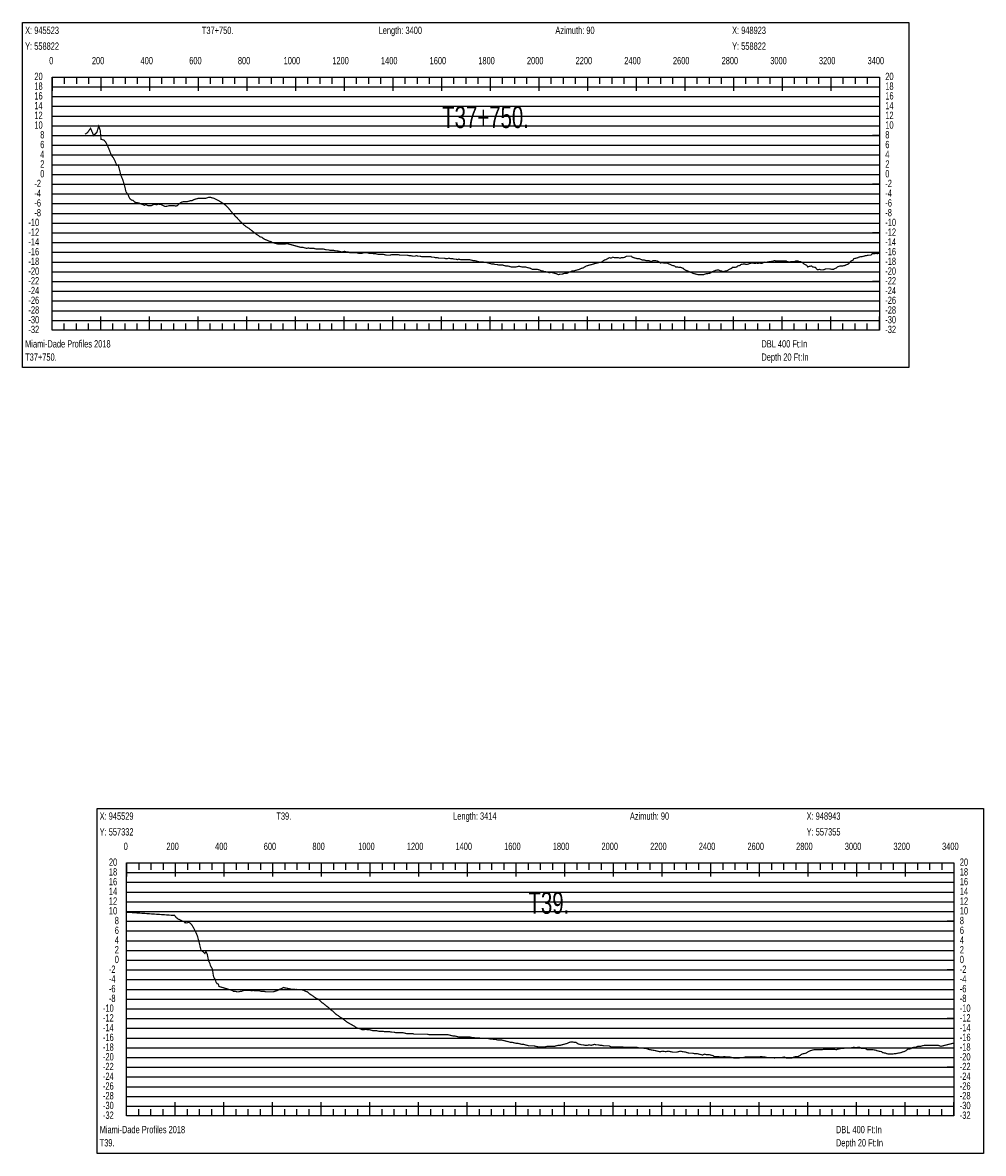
# Model space of a CAD drawing. Header units: inches. Extents: x 471865 to 538526, y 1054316 to 1102451.
# Tile 66 of 131: x 487239 to 491188, y 1086329 to 1090977. Entities that reach past the tile are written whole.
import ezdxf

# ---------------------------------------------------------------- set-up
doc = ezdxf.new("R2010")
doc.units = ezdxf.units.IN
doc.header["$MEASUREMENT"] = 0
for name, color, linetype in [('LABELS', 7, 'Continuous'), ('X_Gr1', 7, 'Continuous'), ('XSECTION', 7, 'Continuous')]:
    doc.layers.add(name, color=color, linetype=linetype)
doc.styles.get("Standard").update_dxf_attribs({"font": 'arial.ttf'})

msp = doc.modelspace()

# ---------------------------------------------------------------- linework, layer by layer
at = {"layer": 'X_Gr1', "color": 6, "linetype": 'Continuous', "lineweight": 18, "true_color": 0xff00ff, "transparency": 33554687, "const_width": 5}
for points in [[(487495.9, 1090517.8), (487495.9, 1090517.8), (487505.8, 1090524.3), (487518.7, 1090542.5), (487531.4, 1090512.6), (487544.7, 1090525.9), (487552.2, 1090550.9), (487558.4, 1090534), (487561.8, 1090497.1), (487574.4, 1090493.4), (487581.4, 1090484.5), (487588.5, 1090470.2), (487596.5, 1090451.7), (487604.3, 1090430.9), (487612.4, 1090421.3), (487620.5, 1090404.6), (487626.5, 1090390), (487632, 1090392), (487637.3, 1090373.2), (487643.2, 1090348.8), (487650.5, 1090332.3), (487658.9, 1090304.9), (487664.1, 1090281.8), (487672.4, 1090269.8), (487679.9, 1090253.1), (487686.1, 1090247.9), (487693.9, 1090245.7), (487702, 1090238), (487708.2, 1090236.8), (487716.8, 1090235.5), (487724.6, 1090231.9), (487731.8, 1090229.3), (487739.9, 1090225.5), (487745.7, 1090229.1), (487754.6, 1090224.4), (487759.6, 1090224), (487767.3, 1090224.1), (487781.9, 1090230.6), (487787.3, 1090228.6), (487791.9, 1090228.6), (487796.7, 1090230.6), (487809.7, 1090228.6), (487817.6, 1090224.6), (487824.9, 1090220.6), (487836.1, 1090222.6), (487842.6, 1090224.6), (487850.8, 1090224.6), (487860.1, 1090224.6), (487868.9, 1090222.6), (487876, 1090224.6), (487881.3, 1090230.6), (487886.3, 1090234.6), (487892.5, 1090238.6), (487899.9, 1090240.6), (487907.6, 1090240.6), (487915, 1090240.6), (487922, 1090242.6), (487928.9, 1090244.6), (487935.7, 1090244.6), (487942, 1090248.6), (487948.1, 1090250.6), (487954.6, 1090252.6), (487961.9, 1090254.6), (487969.8, 1090254.6), (487977.8, 1090254.6), (487985.3, 1090254.6), (487992.1, 1090254.6), (487998.3, 1090256.6), (488004.4, 1090258.6), (488010.9, 1090258.6), (488018, 1090256.6), (488025.7, 1090254.6), (488033.8, 1090250.6), (488041.6, 1090246.6), (488048.9, 1090242.6), (488055.3, 1090238.6), (488061.4, 1090234.6), (488067.8, 1090230.6), (488075.1, 1090224.6), (488083.2, 1090216.6), (488091.6, 1090206.6), (488099.6, 1090196.6), (488107, 1090188.6), (488113.7, 1090180.6), (488120.4, 1090174.6), (488127.4, 1090166.6), (488134.6, 1090158.6), (488142.2, 1090152.6), (488149.9, 1090144.6), (488157, 1090138.6), (488163.5, 1090134.6), (488170.1, 1090130.6), (488177.5, 1090124.6), (488185.4, 1090118.6), (488193.1, 1090112.6), (488200.2, 1090106.6), (488207, 1090102.6), (488214.3, 1090096.6), (488222.2, 1090094.6), (488229.9, 1090088.6), (488237, 1090084.6), (488243.8, 1090082.6), (488251.3, 1090078.6), (488259.2, 1090076.6), (488266.7, 1090072.6), (488273.6, 1090070.6), (488280.6, 1090068.6), (488288.3, 1090066.6), (488296.6, 1090066.6), (488304.4, 1090066.6), (488311.4, 1090066.6), (488318.3, 1090066.6), (488325.4, 1090068.6), (488332.9, 1090066.6), (488340.5, 1090064.6), (488347.9, 1090062.6), (488355.2, 1090060.6), (488362.2, 1090058.6), (488369.3, 1090056.6), (488376.8, 1090054.6), (488384.6, 1090052.6), (488392.5, 1090052.6), (488399.9, 1090050.6), (488406.8, 1090048.6), (488413.6, 1090050.6), (488421, 1090048.6), (488428.9, 1090048.6), (488436.9, 1090048.6), (488444.7, 1090046.6), (488452.1, 1090046.6), (488459.2, 1090046.6), (488466.4, 1090046.6), (488473.7, 1090046.6), (488481.4, 1090044.6), (488489.1, 1090042.6), (488496.8, 1090042.6), (488504.1, 1090040.6), (488511, 1090040.6), (488518, 1090040.6), (488525.1, 1090038.6), (488532.6, 1090038.6), (488540.6, 1090036.6), (488548.2, 1090034.6), (488555, 1090034.6), (488561.8, 1090036.6), (488569.3, 1090034.6), (488577.2, 1090034.6), (488584.8, 1090030.6), (488591.8, 1090030.6), (488598.4, 1090030.6), (488605.4, 1090030.6), (488613, 1090030.6), (488620.7, 1090028.6), (488627.9, 1090028.6), (488634.6, 1090028.6), (488641.4, 1090030.6), (488648.7, 1090030.6), (488656.1, 1090030.6), (488663.1, 1090028.6), (488669.6, 1090028.6), (488676.1, 1090028.6), (488683.3, 1090026.6), (488691.2, 1090026.6), (488699.1, 1090024.6), (488706.2, 1090024.6), (488712.6, 1090024.6), (488719.7, 1090024.6), (488727.5, 1090022.6), (488735.2, 1090020.6), (488741.9, 1090020.6), (488748.5, 1090020.6), (488755.7, 1090022.6), (488763.2, 1090022.6), (488770.5, 1090022.6), (488777.3, 1090022.6), (488784.2, 1090022.6), (488791.7, 1090020.6), (488799.4, 1090020.6), (488806.6, 1090020.6), (488813.3, 1090020.6), (488820.3, 1090020.6), (488828.3, 1090018.6), (488836.3, 1090018.6), (488843.7, 1090016.6), (488850.5, 1090016.6), (488857.4, 1090018.6), (488864.9, 1090016.6), (488872.5, 1090016.6), (488880.1, 1090014.6), (488887.3, 1090014.6), (488894.2, 1090014.6), (488901.3, 1090014.6), (488908.7, 1090014.6), (488915.9, 1090014.6), (488922.6, 1090012.6), (488929.3, 1090012.6), (488936.3, 1090010.6), (488943.4, 1090010.6), (488950.5, 1090008.6), (488957.3, 1090008.6), (488964.1, 1090008.6), (488971.4, 1090008.6), (488978.8, 1090006.6), (488985.5, 1090006.6), (488991.7, 1090008.6), (488998.2, 1090006.6), (489005.6, 1090006.6), (489013.2, 1090004.6), (489020, 1090004.6), (489026, 1090002.6), (489032.2, 1090004.6), (489039.6, 1090002.6), (489047.5, 1090002.6), (489054.7, 1090002.6), (489061.1, 1090002.6), (489067.8, 1090002.6), (489075.3, 1090002.6), (489083.1, 1090000.6), (489090.4, 1089998.6), (489097.2, 1089998.6), (489104.1, 1089996.6), (489111.2, 1089994.6), (489118.3, 1089992.6), (489125.6, 1089992.6), (489132.9, 1089992.6), (489139.7, 1089990.6), (489146.2, 1089990.6), (489153.1, 1089988.6), (489160.5, 1089986.6), (489167.8, 1089984.6), (489174.7, 1089984.6), (489181.6, 1089982.6), (489188.8, 1089982.6), (489196, 1089980.6), (489203.3, 1089980.6), (489210.6, 1089980.6), (489217.8, 1089978.6), (489224.9, 1089976.6), (489232.2, 1089976.6), (489239.9, 1089974.6), (489247.4, 1089972.6), (489254.6, 1089972.6), (489261.5, 1089972.6), (489268.7, 1089972.6), (489276.1, 1089974.6), (489283.3, 1089974.6), (489290.5, 1089972.6), (489297.6, 1089972.6), (489304.7, 1089972.6), (489311.8, 1089970.6), (489319.2, 1089968.6), (489327.1, 1089966.6), (489334.5, 1089962.6), (489341.3, 1089962.6), (489347.7, 1089962.6), (489354.8, 1089962.6), (489362.8, 1089960.6), (489370.5, 1089956.6), (489377.1, 1089956.6), (489383.3, 1089952.6), (489390.2, 1089952.6), (489397.8, 1089950.6), (489405.1, 1089948.6), (489411.7, 1089950.6), (489418.4, 1089948.6), (489425.7, 1089946.6), (489433.5, 1089944.6), (489441, 1089940.6), (489448, 1089942.6), (489454.8, 1089942.6), (489462.2, 1089944.6), (489470.1, 1089946.6), (489477.8, 1089946.6), (489484.8, 1089950.6), (489491.8, 1089952.6), (489499, 1089956.6), (489506.5, 1089956.6), (489513.4, 1089958.6), (489520.4, 1089960.6), (489527.9, 1089962.6), (489535.7, 1089966.6), (489543.3, 1089968.6), (489549.9, 1089972.6), (489556.5, 1089976.6), (489563.9, 1089978.6), (489571.7, 1089980.6), (489579, 1089982.6), (489585.6, 1089984.6), (489592.8, 1089986.6), (489600.5, 1089988.6), (489608, 1089990.6), (489615.3, 1089990.6), (489622.2, 1089994.6), (489629.5, 1090000.6), (489636.9, 1090002.6), (489643.9, 1090006.6), (489650.8, 1090010.6), (489657.7, 1090008.6), (489664.9, 1090012.6), (489672.1, 1090010.6), (489679.3, 1090010.6), (489686.7, 1090010.6), (489694.1, 1090008.6), (489701.4, 1090010.6), (489708.4, 1090010.6), (489714.9, 1090012.6), (489721.8, 1090016.6), (489729.4, 1090016.6), (489741.6, 1090016.6), (489745.1, 1090012.6), (489751.5, 1090010.6), (489757.9, 1090008.6), (489765.2, 1090006.6), (489773.4, 1090006.6), (489781.6, 1090002.6), (489788.6, 1090000.6), (489794.8, 1090000.6), (489801.4, 1089998.6), (489813.1, 1089998.6), (489817, 1089996.6), (489824.3, 1089994.6), (489831, 1089998.6), (489837.6, 1089998.6), (489849.1, 1089996.6), (489853.2, 1089994.6), (489860.9, 1089988.6), (489871.2, 1089990.6), (489874.5, 1089988.6), (489884.9, 1089988.6), (489888.5, 1089988.6), (489895.4, 1089984.6), (489902.1, 1089982.6), (489908.9, 1089978.6), (489919.2, 1089976.6), (489922.7, 1089972.6), (489929.6, 1089972.6), (489936.8, 1089970.6), (489944.3, 1089970.6), (489954.8, 1089966.6), (489958.1, 1089962.6), (489964.9, 1089958.6), (489976.3, 1089954.6), (489980, 1089952.6), (489990.1, 1089948.6), (489993.3, 1089946.6), (490000.2, 1089944.6), (490008.2, 1089942.6), (490016.6, 1089940.6), (490027.6, 1089940.6), (490030.7, 1089940.6), (490037.2, 1089940.6), (490048.9, 1089944.6), (490053, 1089944.6), (490064.3, 1089946.6), (490067.5, 1089948.6), (490073.8, 1089952.6), (490084, 1089956.6), (490087.9, 1089958.6), (490099.5, 1089960.6), (490106.2, 1089956.6), (490109.5, 1089956.6), (490119.5, 1089952.6), (490123, 1089954.6), (490133.7, 1089956.6), (490140.6, 1089960.6), (490143.8, 1089962.6), (490153.1, 1089966.6), (490156.5, 1089970.6), (490167.6, 1089970.6), (490175.3, 1089972.6), (490178.7, 1089976.6), (490188, 1089978.6), (490191.4, 1089982.6), (490202.8, 1089984.6), (490206.9, 1089984.6), (490214.3, 1089982.6), (490223.5, 1089984.6), (490226.9, 1089986.6), (490237.4, 1089988.6), (490241.1, 1089988.6), (490247.8, 1089986.6), (490257, 1089988.6), (490260.4, 1089986.6), (490267.1, 1089988.6), (490277.4, 1089986.6), (490280.5, 1089988.6), (490289.9, 1089992.6), (490293.5, 1089990.6), (490300.8, 1089992.6), (490311.2, 1089994.6), (490314.5, 1089994.6), (490324.1, 1089996.6), (490330.5, 1089998.6), (490334.1, 1089996.6), (490345.3, 1089996.6), (490348.6, 1089996.6), (490358, 1089996.6), (490361.1, 1089996.6), (490367.6, 1089996.6), (490378.1, 1089996.6), (490381.6, 1089994.6), (490392, 1089992.6), (490398.1, 1089994.6), (490401.2, 1089994.6), (490411.9, 1089994.6), (490415.9, 1089996.6), (490427, 1089996.6), (490430.2, 1089994.6), (490436.6, 1089994.6), (490447.2, 1089988.6), (490451.2, 1089984.6), (490462.8, 1089978.6), (490466.1, 1089972.6), (490472.2, 1089974.6), (490481.8, 1089976.6), (490485.6, 1089972.6), (490497.5, 1089970.6), (490500.8, 1089966.6), (490506.7, 1089960.6), (490515.4, 1089962.6), (490518.9, 1089960.6), (490530.1, 1089960.6), (490536.6, 1089962.6), (490539.4, 1089964.6), (490548.4, 1089964.6), (490556.3, 1089964.6), (490564.8, 1089962.6), (490572.1, 1089962.6), (490575.3, 1089964.6), (490584.4, 1089968.6), (490587.9, 1089972.6), (490599.5, 1089976.6), (490606.7, 1089976.6), (490610, 1089976.6), (490619.3, 1089978.6), (490622.8, 1089980.6), (490633.6, 1089984.6), (490640.5, 1089992.6), (490643.5, 1089996.6), (490652.4, 1090000.6), (490655.6, 1090006.6), (490665.8, 1090008.6), (490672.3, 1090010.6), (490675.4, 1090012.6), (490684.5, 1090014.6), (490687.7, 1090014.6), (490696.9, 1090016.6), (490702.8, 1090018.6), (490705.8, 1090018.6), (490714.5, 1090020.6), (490717.2, 1090020.6), (490725.4, 1090020.6), (490730.8, 1090026.6), (490733.5, 1090026.6), (490741.6, 1090026.6), (490746.7, 1090028.6), (490751.7, 1090026.6), (490757, 1090028.6), (490759.6, 1090028.6)], [(487667, 1087320.5), (487667, 1087320.5), (487862.6, 1087307.2), (487863.6, 1087307.8), (487870.1, 1087299.4), (487877.4, 1087293), (487884.8, 1087289.7), (487890.9, 1087286.5), (487898, 1087282.9), (487902.5, 1087283.1), (487907.4, 1087276.1), (487909.4, 1087277.4), (487914.2, 1087276.4), (487921.9, 1087278.7), (487928.3, 1087275.9), (487936, 1087266.5), (487942.9, 1087254.9), (487950.1, 1087240.1), (487957.1, 1087225.2), (487964.2, 1087199.5), (487972.2, 1087165.6), (487981.7, 1087157), (487988.6, 1087151), (487993, 1087158.9), (487998.1, 1087148.2), (488003.6, 1087121.6), (488008.8, 1087110.9), (488011.9, 1087099.9), (488016.3, 1087092.5), (488019.7, 1087085.6), (488023.6, 1087058.5), (488027.1, 1087049.4), (488030.3, 1087045.5), (488034.5, 1087033), (488038.1, 1087027.1), (488044.1, 1087024.7), (488046.5, 1087015.3), (488053.1, 1087013.4), (488059.4, 1087011.5), (488065.7, 1087009.6), (488072, 1087007.7), (488078.4, 1087005.8), (488084.6, 1087003.9), (488090.9, 1087002), (488097.1, 1087000.1), (488103.4, 1086998), (488105.8, 1086995.3), (488112.6, 1086995.3), (488120.3, 1086993.3), (488127.8, 1086993.3), (488134.1, 1086995.3), (488139.4, 1086995.3), (488144.2, 1086997.3), (488149.4, 1086999.3), (488155.4, 1086999.3), (488161.9, 1086999.3), (488168.4, 1086999.3), (488174.8, 1086999.3), (488181, 1086997.3), (488187.3, 1086999.3), (488193.9, 1086997.3), (488200.4, 1086997.3), (488206.6, 1086997.3), (488212.9, 1086997.3), (488219.2, 1086995.3), (488225.6, 1086995.3), (488231.8, 1086995.3), (488237.9, 1086993.3), (488244.2, 1086993.3), (488250.5, 1086993.3), (488256.8, 1086993.3), (488263.2, 1086993.3), (488269.6, 1086993.3), (488276, 1086995.3), (488282.4, 1086997.3), (488288.8, 1086999.3), (488294.5, 1087003.3), (488299.8, 1087005.3), (488305.2, 1087007.3), (488311.2, 1087011.3), (488317.7, 1087009.3), (488324, 1087008.4), (488330.3, 1087007.1), (488336.7, 1087005.7), (488343, 1087004.4), (488348, 1087003.3), (488349.3, 1087003.9), (488353.4, 1087003.3), (488355.7, 1087003.5), (488361.9, 1087002.8), (488365.1, 1087003.3), (488368.2, 1087001.9), (488372, 1087001.3), (488379.6, 1087001.3), (488387.6, 1087001.3), (488395.5, 1086999.3), (488402.9, 1086995.3), (488409.4, 1086993.3), (488421, 1086983.3), (488427.9, 1086979.3), (488436.1, 1086973.3), (488445, 1086967.3), (488453.7, 1086963.3), (488461.7, 1086957.3), (488468.9, 1086949.3), (488475.8, 1086945.3), (488482.8, 1086939.3), (488490.2, 1086933.3), (488498.3, 1086927.3), (488506.5, 1086919.3), (488514.7, 1086913.3), (488522.6, 1086905.3), (488529.9, 1086899.3), (488536.8, 1086895.3), (488544.1, 1086889.3), (488551.6, 1086885.3), (488559.2, 1086879.3), (488567.1, 1086873.3), (488574.9, 1086867.3), (488582.4, 1086863.3), (488589.6, 1086859.3), (488596.7, 1086855.3), (488604.1, 1086851.3), (488611.9, 1086845.3), (488619.9, 1086843.3), (488628, 1086841.3), (488635.3, 1086837.3), (488642, 1086837.3), (488649.2, 1086839.3), (488657, 1086837.3), (488665, 1086837.3), (488672.9, 1086835.3), (488680.5, 1086833.3), (488688, 1086833.3), (488695.5, 1086833.3), (488703.4, 1086831.3), (488711.9, 1086831.3), (488719.9, 1086831.3), (488727.3, 1086829.3), (488734, 1086829.3), (488740.8, 1086829.3), (488748.6, 1086829.3), (488757.2, 1086827.3), (488765.6, 1086827.3), (488773.3, 1086825.3), (488780.4, 1086825.3), (488787.6, 1086825.3), (488795.1, 1086825.3), (488802.7, 1086825.3), (488810.8, 1086823.3), (488818.6, 1086821.3), (488825.8, 1086821.3), (488832.6, 1086821.3), (488844.2, 1086821.3), (488848.5, 1086819.3), (488856.7, 1086819.3), (488864.1, 1086819.3), (488871.3, 1086819.3), (488878.5, 1086819.3), (488886.1, 1086819.3), (488894.1, 1086819.3), (488902.1, 1086819.3), (488909.7, 1086817.3), (488917.2, 1086817.3), (488925.1, 1086817.3), (488933.2, 1086817.3), (488941.4, 1086817.3), (488949.4, 1086817.3), (488956.8, 1086817.3), (488964.2, 1086817.3), (488971.5, 1086817.3), (488979.1, 1086817.3), (488987, 1086817.3), (488994.9, 1086815.3), (489002.9, 1086813.3), (489010.4, 1086811.3), (489017.8, 1086811.3), (489025.4, 1086809.3), (489033.3, 1086807.3), (489041, 1086807.3), (489048.3, 1086807.3), (489055.7, 1086807.3), (489063.2, 1086807.3), (489070.9, 1086807.3), (489078.8, 1086807.3), (489086.3, 1086805.3), (489093.6, 1086805.3), (489101.3, 1086803.3), (489109.3, 1086803.3), (489117.3, 1086803.3), (489124.7, 1086801.3), (489131.6, 1086801.3), (489138.9, 1086801.3), (489146.5, 1086801.3), (489154.1, 1086801.3), (489161.4, 1086799.3), (489169.2, 1086799.3), (489177.2, 1086797.3), (489185.1, 1086797.3), (489192.9, 1086795.3), (489200.4, 1086795.3), (489207.4, 1086795.3), (489215, 1086793.3), (489223.3, 1086791.3), (489231.4, 1086789.3), (489238.9, 1086787.3), (489245.9, 1086785.3), (489253.2, 1086785.3), (489261, 1086783.3), (489268.9, 1086781.3), (489276.4, 1086781.3), (489283.9, 1086779.3), (489291.2, 1086777.3), (489298.4, 1086777.3), (489305.8, 1086775.3), (489313.2, 1086773.3), (489320.4, 1086771.3), (489327.2, 1086771.3), (489333.6, 1086771.3), (489340.5, 1086771.3), (489348.6, 1086769.3), (489357.4, 1086767.3), (489365, 1086767.3), (489371.7, 1086767.3), (489379.2, 1086767.3), (489387.4, 1086767.3), (489395.2, 1086769.3), (489402.5, 1086769.3), (489410, 1086769.3), (489417.7, 1086769.3), (489425.2, 1086769.3), (489432.6, 1086771.3), (489440.2, 1086773.3), (489447.9, 1086773.3), (489455.6, 1086775.3), (489463.1, 1086777.3), (489470.4, 1086779.3), (489477.8, 1086781.3), (489485.2, 1086785.3), (489493, 1086787.3), (489500.4, 1086787.3), (489507.1, 1086785.3), (489514.1, 1086785.3), (489522, 1086779.3), (489530.2, 1086777.3), (489537.1, 1086775.3), (489543.6, 1086775.3), (489550.9, 1086773.3), (489559.4, 1086773.3), (489568.1, 1086775.3), (489575.8, 1086773.3), (489582.6, 1086775.3), (489589.4, 1086777.3), (489596.8, 1086775.3), (489604.9, 1086775.3), (489612.7, 1086773.3), (489620.3, 1086773.3), (489628, 1086771.3), (489635, 1086771.3), (489641.6, 1086771.3), (489649, 1086771.3), (489657.6, 1086767.3), (489666.5, 1086767.3), (489674.3, 1086767.3), (489680.5, 1086767.3), (489686.8, 1086767.3), (489694.6, 1086767.3), (489703.2, 1086767.3), (489711.2, 1086765.3), (489718.6, 1086765.3), (489725.4, 1086765.3), (489732.5, 1086765.3), (489740.2, 1086765.3), (489748.1, 1086765.3), (489755.9, 1086765.3), (489763.4, 1086765.3), (489771, 1086763.3), (489778.4, 1086763.3), (489785.4, 1086763.3), (489792.8, 1086761.3), (489801.3, 1086761.3), (489810.3, 1086757.3), (489818.6, 1086755.3), (489841.4, 1086751.3), (489856.3, 1086747.3), (489861.2, 1086747.3), (489868.6, 1086749.3), (489882.7, 1086747.3), (489892.5, 1086749.3), (489903, 1086747.3), (489912.3, 1086745.3), (489920.3, 1086745.3), (489927.3, 1086745.3), (489934.6, 1086747.3), (489943.1, 1086749.3), (489952.4, 1086747.3), (489966, 1086745.3), (489970.3, 1086743.3), (489977.7, 1086741.3), (489984.4, 1086741.3), (489991.9, 1086741.3), (490000.8, 1086739.3), (490010.4, 1086739.3), (490019.3, 1086737.3), (490027.2, 1086735.3), (490034.1, 1086733.3), (490041.2, 1086737.3), (490049.6, 1086735.3), (490059, 1086735.3), (490068.2, 1086733.3), (490075.8, 1086731.3), (490082.7, 1086727.3), (490090.1, 1086727.3), (490098.7, 1086727.3), (490107.9, 1086725.3), (490116.1, 1086725.3), (490123.5, 1086727.3), (490130.8, 1086725.3), (490138.3, 1086725.3), (490146.1, 1086725.3), (490154.2, 1086723.3), (490162.3, 1086721.3), (490169.7, 1086721.3), (490176.7, 1086721.3), (490184.7, 1086721.3), (490193.3, 1086723.3), (490202.3, 1086723.3), (490210.1, 1086725.3), (490217.2, 1086725.3), (490224.7, 1086725.3), (490233, 1086725.3), (490242.2, 1086725.3), (490250.9, 1086725.3), (490258.6, 1086725.3), (490266.2, 1086725.3), (490274, 1086727.3), (490286.1, 1086725.3), (490290.3, 1086725.3), (490298.8, 1086723.3), (490306.6, 1086723.3), (490313.7, 1086723.3), (490321.5, 1086723.3), (490330.2, 1086721.3), (490338.7, 1086723.3), (490346.5, 1086723.3), (490353.4, 1086723.3), (490361.1, 1086723.3), (490369.7, 1086725.3), (490378.6, 1086721.3), (490390.3, 1086721.3), (490394, 1086721.3), (490401.4, 1086721.3), (490409.8, 1086725.3), (490418.4, 1086727.3), (490426.7, 1086727.3), (490434.3, 1086731.3), (490441.9, 1086737.3), (490450.3, 1086739.3), (490459.3, 1086741.3), (490468.4, 1086747.3), (490476.6, 1086751.3), (490484.3, 1086753.3), (490491.9, 1086755.3), (490504.7, 1086755.3), (490509.3, 1086755.3), (490517.4, 1086755.3), (490524.6, 1086755.3), (490531.8, 1086757.3), (490539.9, 1086757.3), (490548.7, 1086757.3), (490557.2, 1086757.3), (490565.3, 1086757.3), (490573.1, 1086757.3), (490584.9, 1086755.3), (490589.1, 1086757.3), (490597.6, 1086759.3), (490606.5, 1086761.3), (490615, 1086761.3), (490626.5, 1086763.3), (490630.3, 1086763.3), (490638.2, 1086763.3), (490646.3, 1086763.3), (490654.4, 1086765.3), (490667, 1086763.3), (490671.4, 1086765.3), (490679.1, 1086765.3), (490686.3, 1086761.3), (490694.1, 1086761.3), (490706.4, 1086759.3), (490710.6, 1086755.3), (490718.6, 1086755.3), (490726.3, 1086755.3), (490734, 1086755.3), (490746.3, 1086753.3), (490750.5, 1086751.3), (490758.2, 1086749.3), (490770, 1086747.3), (490774.2, 1086743.3), (490786.5, 1086741.3), (490790.6, 1086739.3), (490798, 1086737.3), (490808.6, 1086737.3), (490812.4, 1086737.3), (490824.8, 1086739.3), (490829.3, 1086739.3), (490837.8, 1086741.3), (490849.9, 1086743.3), (490853.8, 1086745.3), (490861.5, 1086747.3), (490869.5, 1086751.3), (490877.7, 1086757.3), (490890.6, 1086759.3), (490895.1, 1086763.3), (490903.4, 1086765.3), (490911.1, 1086765.3), (490918.2, 1086769.3), (490930.9, 1086769.3), (490935.7, 1086771.3), (490946.1, 1086773.3), (490956.3, 1086773.3), (490961.5, 1086773.3), (490966.8, 1086773.3), (490972, 1086773.3), (490977.2, 1086773.3), (490982.4, 1086773.3), (490987.6, 1086773.3), (490992.8, 1086773.3), (490998, 1086773.3), (491002.5, 1086773.3), (491003.2, 1086773), (491008.4, 1086771.2), (491013.6, 1086769.4), (491013.8, 1086769.3), (491018.8, 1086770.5), (491024, 1086771.9), (491029.2, 1086773.2), (491034.4, 1086774.5), (491039.6, 1086775.8), (491044.7, 1086777.1), (491049.9, 1086778.5), (491055.1, 1086779.8), (491060.3, 1086781.1), (491065.5, 1086782.4)]]:
    msp.add_lwpolyline(points, dxfattribs=at)
at = {"layer": 'XSECTION', "color": 18, "linetype": 'Continuous', "true_color": 0x000000}
for points in [[(487239.4, 1090976.6), (490881.8, 1090976.6), (490881.8, 1089558.6), (487239.4, 1089558.6), (487239.4, 1090976.6)], [(487360.6, 1090752.6), (490760.6, 1090752.6), (490760.6, 1089712.6), (487360.6, 1089712.6), (487360.6, 1090752.6)], [(487360.6, 1090752.6), (487360.6, 1090696.2)], [(487360.6, 1090752.6), (487360.6, 1090696.2)], [(487360.6, 1090752.6), (487360.6, 1090724.6)], [(487360.6, 1090752.6), (487360.6, 1090724.6)], [(487410.6, 1090752.6), (487410.6, 1090724.6)], [(487460.6, 1090752.6), (487460.6, 1090724.6)], [(487510.6, 1090752.6), (487510.6, 1090724.6)], [(487560.6, 1090752.6), (487560.6, 1090696.2)], [(487560.6, 1090752.6), (487560.6, 1090724.6)], [(487610.6, 1090752.6), (487610.6, 1090724.6)], [(487660.6, 1090752.6), (487660.6, 1090724.6)], [(487710.6, 1090752.6), (487710.6, 1090724.6)], [(487760.6, 1090752.6), (487760.6, 1090696.2)], [(487760.6, 1090752.6), (487760.6, 1090724.6)], [(487810.6, 1090752.6), (487810.6, 1090724.6)], [(487860.6, 1090752.6), (487860.6, 1090724.6)], [(487910.6, 1090752.6), (487910.6, 1090724.6)], [(487960.6, 1090752.6), (487960.6, 1090696.2)], [(487960.6, 1090752.6), (487960.6, 1090724.6)], [(488010.6, 1090752.6), (488010.6, 1090724.6)], [(488060.6, 1090752.6), (488060.6, 1090724.6)], [(488110.6, 1090752.6), (488110.6, 1090724.6)], [(488160.6, 1090752.6), (488160.6, 1090696.2)], [(488160.6, 1090752.6), (488160.6, 1090724.6)], [(488210.6, 1090752.6), (488210.6, 1090724.6)], [(488260.6, 1090752.6), (488260.6, 1090724.6)], [(488310.6, 1090752.6), (488310.6, 1090724.6)], [(488360.6, 1090752.6), (488360.6, 1090696.2)], [(488360.6, 1090752.6), (488360.6, 1090724.6)], [(488410.6, 1090752.6), (488410.6, 1090724.6)], [(488460.6, 1090752.6), (488460.6, 1090724.6)], [(488510.6, 1090752.6), (488510.6, 1090724.6)], [(488560.6, 1090752.6), (488560.6, 1090696.2)], [(488560.6, 1090752.6), (488560.6, 1090724.6)], [(488610.6, 1090752.6), (488610.6, 1090724.6)], [(488660.6, 1090752.6), (488660.6, 1090724.6)], [(488710.6, 1090752.6), (488710.6, 1090724.6)], [(488760.6, 1090752.6), (488760.6, 1090696.2)], [(488760.6, 1090752.6), (488760.6, 1090724.6)], [(488810.6, 1090752.6), (488810.6, 1090724.6)], [(488860.6, 1090752.6), (488860.6, 1090724.6)], [(488910.6, 1090752.6), (488910.6, 1090724.6)], [(488960.6, 1090752.6), (488960.6, 1090696.2)], [(488960.6, 1090752.6), (488960.6, 1090724.6)], [(489010.6, 1090752.6), (489010.6, 1090724.6)], [(489060.6, 1090752.6), (489060.6, 1090724.6)], [(489110.6, 1090752.6), (489110.6, 1090724.6)], [(489160.6, 1090752.6), (489160.6, 1090696.2)], [(489160.6, 1090752.6), (489160.6, 1090724.6)], [(489210.6, 1090752.6), (489210.6, 1090724.6)], [(489260.6, 1090752.6), (489260.6, 1090724.6)], [(489310.6, 1090752.6), (489310.6, 1090724.6)], [(489360.6, 1090752.6), (489360.6, 1090696.2)], [(489360.6, 1090752.6), (489360.6, 1090724.6)], [(489410.6, 1090752.6), (489410.6, 1090724.6)], [(489460.6, 1090752.6), (489460.6, 1090724.6)], [(489510.6, 1090752.6), (489510.6, 1090724.6)], [(489560.6, 1090752.6), (489560.6, 1090696.2)], [(489560.6, 1090752.6), (489560.6, 1090724.6)], [(489610.6, 1090752.6), (489610.6, 1090724.6)], [(489660.6, 1090752.6), (489660.6, 1090724.6)], [(489710.6, 1090752.6), (489710.6, 1090724.6)], [(489760.6, 1090752.6), (489760.6, 1090696.2)], [(489760.6, 1090752.6), (489760.6, 1090724.6)], [(489810.6, 1090752.6), (489810.6, 1090724.6)], [(489860.6, 1090752.6), (489860.6, 1090724.6)], [(489910.6, 1090752.6), (489910.6, 1090724.6)], [(489960.6, 1090752.6), (489960.6, 1090696.2)], [(489960.6, 1090752.6), (489960.6, 1090724.6)], [(490010.6, 1090752.6), (490010.6, 1090724.6)], [(490060.6, 1090752.6), (490060.6, 1090724.6)], [(490110.6, 1090752.6), (490110.6, 1090724.6)], [(490160.6, 1090752.6), (490160.6, 1090696.2)], [(490160.6, 1090752.6), (490160.6, 1090724.6)], [(490210.6, 1090752.6), (490210.6, 1090724.6)], [(490260.6, 1090752.6), (490260.6, 1090724.6)], [(490310.6, 1090752.6), (490310.6, 1090724.6)], [(490360.6, 1090752.6), (490360.6, 1090696.2)], [(490360.6, 1090752.6), (490360.6, 1090724.6)], [(490410.6, 1090752.6), (490410.6, 1090724.6)], [(490460.6, 1090752.6), (490460.6, 1090724.6)], [(490510.6, 1090752.6), (490510.6, 1090724.6)], [(490560.6, 1090752.6), (490560.6, 1090696.2)], [(490560.6, 1090752.6), (490560.6, 1090724.6)], [(490610.6, 1090752.6), (490610.6, 1090724.6)], [(490660.6, 1090752.6), (490660.6, 1090724.6)], [(490710.6, 1090752.6), (490710.6, 1090724.6)], [(490760.6, 1090752.6), (490760.6, 1090696.2)], [(490760.6, 1090752.6), (490760.6, 1090724.6)], [(487360.6, 1090512.6), (487388.6, 1090512.6)], [(490760.6, 1090512.6), (490732.6, 1090512.6)], [(487360.6, 1090312.6), (487388.6, 1090312.6)], [(490760.6, 1090312.6), (490732.6, 1090312.6)], [(487360.6, 1090112.6), (487388.6, 1090112.6)], [(490760.6, 1090112.6), (490732.6, 1090112.6)], [(487360.6, 1089912.6), (487388.6, 1089912.6)], [(490760.6, 1089912.6), (490732.6, 1089912.6)], [(487360.6, 1089712.6), (487360.6, 1089769)], [(487360.6, 1089712.6), (487360.6, 1089769)], [(487560.6, 1089712.6), (487560.6, 1089769)], [(487760.6, 1089712.6), (487760.6, 1089769)], [(487960.6, 1089712.6), (487960.6, 1089769)], [(488160.6, 1089712.6), (488160.6, 1089769)], [(488360.6, 1089712.6), (488360.6, 1089769)], [(488560.6, 1089712.6), (488560.6, 1089769)], [(488760.6, 1089712.6), (488760.6, 1089769)], [(488960.6, 1089712.6), (488960.6, 1089769)], [(489160.6, 1089712.6), (489160.6, 1089769)], [(489360.6, 1089712.6), (489360.6, 1089769)], [(489560.6, 1089712.6), (489560.6, 1089769)], [(489760.6, 1089712.6), (489760.6, 1089769)], [(489960.6, 1089712.6), (489960.6, 1089769)], [(490160.6, 1089712.6), (490160.6, 1089769)], [(490360.6, 1089712.6), (490360.6, 1089769)], [(490560.6, 1089712.6), (490560.6, 1089769)], [(490760.6, 1089712.6), (490760.6, 1089769)], [(487360.6, 1089712.6), (487360.6, 1089740.6)], [(487360.6, 1089712.6), (487360.6, 1089740.6)], [(487410.6, 1089712.6), (487410.6, 1089740.6)], [(487460.6, 1089712.6), (487460.6, 1089740.6)], [(487510.6, 1089712.6), (487510.6, 1089740.6)], [(487560.6, 1089712.6), (487560.6, 1089740.6)], [(487610.6, 1089712.6), (487610.6, 1089740.6)], [(487660.6, 1089712.6), (487660.6, 1089740.6)], [(487710.6, 1089712.6), (487710.6, 1089740.6)], [(487760.6, 1089712.6), (487760.6, 1089740.6)], [(487810.6, 1089712.6), (487810.6, 1089740.6)], [(487860.6, 1089712.6), (487860.6, 1089740.6)], [(487910.6, 1089712.6), (487910.6, 1089740.6)], [(487960.6, 1089712.6), (487960.6, 1089740.6)], [(488010.6, 1089712.6), (488010.6, 1089740.6)], [(488060.6, 1089712.6), (488060.6, 1089740.6)], [(488110.6, 1089712.6), (488110.6, 1089740.6)], [(488160.6, 1089712.6), (488160.6, 1089740.6)], [(488210.6, 1089712.6), (488210.6, 1089740.6)], [(488260.6, 1089712.6), (488260.6, 1089740.6)], [(488310.6, 1089712.6), (488310.6, 1089740.6)], [(488360.6, 1089712.6), (488360.6, 1089740.6)], [(488410.6, 1089712.6), (488410.6, 1089740.6)], [(488460.6, 1089712.6), (488460.6, 1089740.6)], [(488510.6, 1089712.6), (488510.6, 1089740.6)], [(488560.6, 1089712.6), (488560.6, 1089740.6)], [(488610.6, 1089712.6), (488610.6, 1089740.6)], [(488660.6, 1089712.6), (488660.6, 1089740.6)], [(488710.6, 1089712.6), (488710.6, 1089740.6)], [(488760.6, 1089712.6), (488760.6, 1089740.6)], [(488810.6, 1089712.6), (488810.6, 1089740.6)], [(488860.6, 1089712.6), (488860.6, 1089740.6)], [(488910.6, 1089712.6), (488910.6, 1089740.6)], [(488960.6, 1089712.6), (488960.6, 1089740.6)], [(489010.6, 1089712.6), (489010.6, 1089740.6)], [(489060.6, 1089712.6), (489060.6, 1089740.6)], [(489110.6, 1089712.6), (489110.6, 1089740.6)], [(489160.6, 1089712.6), (489160.6, 1089740.6)], [(489210.6, 1089712.6), (489210.6, 1089740.6)], [(489260.6, 1089712.6), (489260.6, 1089740.6)], [(489310.6, 1089712.6), (489310.6, 1089740.6)], [(489360.6, 1089712.6), (489360.6, 1089740.6)], [(489410.6, 1089712.6), (489410.6, 1089740.6)], [(489460.6, 1089712.6), (489460.6, 1089740.6)], [(489510.6, 1089712.6), (489510.6, 1089740.6)], [(489560.6, 1089712.6), (489560.6, 1089740.6)], [(489610.6, 1089712.6), (489610.6, 1089740.6)], [(489660.6, 1089712.6), (489660.6, 1089740.6)], [(489710.6, 1089712.6), (489710.6, 1089740.6)], [(489760.6, 1089712.6), (489760.6, 1089740.6)], [(489810.6, 1089712.6), (489810.6, 1089740.6)], [(489860.6, 1089712.6), (489860.6, 1089740.6)], [(489910.6, 1089712.6), (489910.6, 1089740.6)], [(489960.6, 1089712.6), (489960.6, 1089740.6)], [(490010.6, 1089712.6), (490010.6, 1089740.6)], [(490060.6, 1089712.6), (490060.6, 1089740.6)], [(490110.6, 1089712.6), (490110.6, 1089740.6)], [(490160.6, 1089712.6), (490160.6, 1089740.6)], [(490210.6, 1089712.6), (490210.6, 1089740.6)], [(490260.6, 1089712.6), (490260.6, 1089740.6)], [(490310.6, 1089712.6), (490310.6, 1089740.6)], [(490360.6, 1089712.6), (490360.6, 1089740.6)], [(490410.6, 1089712.6), (490410.6, 1089740.6)], [(490460.6, 1089712.6), (490460.6, 1089740.6)], [(490510.6, 1089712.6), (490510.6, 1089740.6)], [(490560.6, 1089712.6), (490560.6, 1089740.6)], [(490610.6, 1089712.6), (490610.6, 1089740.6)], [(490660.6, 1089712.6), (490660.6, 1089740.6)], [(490710.6, 1089712.6), (490710.6, 1089740.6)], [(490760.6, 1089712.6), (490760.6, 1089740.6)], [(487545.7, 1087747.3), (491188.1, 1087747.3), (491188.1, 1086329.3), (487545.7, 1086329.3), (487545.7, 1087747.3)], [(487666.9, 1087523.3), (491066.9, 1087523.3), (491066.9, 1086483.3), (487666.9, 1086483.3), (487666.9, 1087523.3)], [(487666.9, 1087523.3), (487666.9, 1087466.9)], [(487666.9, 1087523.3), (487666.9, 1087466.9)], [(487666.9, 1087523.3), (487666.9, 1087495.3)], [(487666.9, 1087523.3), (487666.9, 1087495.3)], [(487716.9, 1087523.3), (487716.9, 1087495.3)], [(487766.9, 1087523.3), (487766.9, 1087495.3)], [(487816.9, 1087523.3), (487816.9, 1087495.3)], [(487866.9, 1087523.3), (487866.9, 1087466.9)], [(487866.9, 1087523.3), (487866.9, 1087495.3)], [(487916.9, 1087523.3), (487916.9, 1087495.3)], [(487966.9, 1087523.3), (487966.9, 1087495.3)], [(488016.9, 1087523.3), (488016.9, 1087495.3)], [(488066.9, 1087523.3), (488066.9, 1087466.9)], [(488066.9, 1087523.3), (488066.9, 1087495.3)], [(488116.9, 1087523.3), (488116.9, 1087495.3)], [(488166.9, 1087523.3), (488166.9, 1087495.3)], [(488216.9, 1087523.3), (488216.9, 1087495.3)], [(488266.9, 1087523.3), (488266.9, 1087466.9)], [(488266.9, 1087523.3), (488266.9, 1087495.3)], [(488316.9, 1087523.3), (488316.9, 1087495.3)], [(488366.9, 1087523.3), (488366.9, 1087495.3)], [(488416.9, 1087523.3), (488416.9, 1087495.3)], [(488466.9, 1087523.3), (488466.9, 1087466.9)], [(488466.9, 1087523.3), (488466.9, 1087495.3)], [(488516.9, 1087523.3), (488516.9, 1087495.3)], [(488566.9, 1087523.3), (488566.9, 1087495.3)], [(488616.9, 1087523.3), (488616.9, 1087495.3)], [(488666.9, 1087523.3), (488666.9, 1087466.9)], [(488666.9, 1087523.3), (488666.9, 1087495.3)], [(488716.9, 1087523.3), (488716.9, 1087495.3)], [(488766.9, 1087523.3), (488766.9, 1087495.3)], [(488816.9, 1087523.3), (488816.9, 1087495.3)], [(488866.9, 1087523.3), (488866.9, 1087466.9)], [(488866.9, 1087523.3), (488866.9, 1087495.3)], [(488916.9, 1087523.3), (488916.9, 1087495.3)], [(488966.9, 1087523.3), (488966.9, 1087495.3)], [(489016.9, 1087523.3), (489016.9, 1087495.3)], [(489066.9, 1087523.3), (489066.9, 1087466.9)], [(489066.9, 1087523.3), (489066.9, 1087495.3)], [(489116.9, 1087523.3), (489116.9, 1087495.3)], [(489166.9, 1087523.3), (489166.9, 1087495.3)], [(489216.9, 1087523.3), (489216.9, 1087495.3)], [(489266.9, 1087523.3), (489266.9, 1087466.9)], [(489266.9, 1087523.3), (489266.9, 1087495.3)], [(489316.9, 1087523.3), (489316.9, 1087495.3)], [(489366.9, 1087523.3), (489366.9, 1087495.3)], [(489416.9, 1087523.3), (489416.9, 1087495.3)], [(489466.9, 1087523.3), (489466.9, 1087466.9)], [(489466.9, 1087523.3), (489466.9, 1087495.3)], [(489516.9, 1087523.3), (489516.9, 1087495.3)], [(489566.9, 1087523.3), (489566.9, 1087495.3)], [(489616.9, 1087523.3), (489616.9, 1087495.3)], [(489666.9, 1087523.3), (489666.9, 1087466.9)], [(489666.9, 1087523.3), (489666.9, 1087495.3)], [(489716.9, 1087523.3), (489716.9, 1087495.3)], [(489766.9, 1087523.3), (489766.9, 1087495.3)], [(489816.9, 1087523.3), (489816.9, 1087495.3)], [(489866.9, 1087523.3), (489866.9, 1087466.9)], [(489866.9, 1087523.3), (489866.9, 1087495.3)], [(489916.9, 1087523.3), (489916.9, 1087495.3)], [(489966.9, 1087523.3), (489966.9, 1087495.3)], [(490016.9, 1087523.3), (490016.9, 1087495.3)], [(490066.9, 1087523.3), (490066.9, 1087466.9)], [(490066.9, 1087523.3), (490066.9, 1087495.3)], [(490116.9, 1087523.3), (490116.9, 1087495.3)], [(490166.9, 1087523.3), (490166.9, 1087495.3)], [(490216.9, 1087523.3), (490216.9, 1087495.3)], [(490266.9, 1087523.3), (490266.9, 1087466.9)], [(490266.9, 1087523.3), (490266.9, 1087495.3)], [(490316.9, 1087523.3), (490316.9, 1087495.3)], [(490366.9, 1087523.3), (490366.9, 1087495.3)], [(490416.9, 1087523.3), (490416.9, 1087495.3)], [(490466.9, 1087523.3), (490466.9, 1087466.9)], [(490466.9, 1087523.3), (490466.9, 1087495.3)], [(490516.9, 1087523.3), (490516.9, 1087495.3)], [(490566.9, 1087523.3), (490566.9, 1087495.3)], [(490616.9, 1087523.3), (490616.9, 1087495.3)], [(490666.9, 1087523.3), (490666.9, 1087466.9)], [(490666.9, 1087523.3), (490666.9, 1087495.3)], [(490716.9, 1087523.3), (490716.9, 1087495.3)], [(490766.9, 1087523.3), (490766.9, 1087495.3)], [(490816.9, 1087523.3), (490816.9, 1087495.3)], [(490866.9, 1087523.3), (490866.9, 1087466.9)], [(490866.9, 1087523.3), (490866.9, 1087495.3)], [(490916.9, 1087523.3), (490916.9, 1087495.3)], [(490966.9, 1087523.3), (490966.9, 1087495.3)], [(491016.9, 1087523.3), (491016.9, 1087495.3)], [(491066.9, 1087523.3), (491066.9, 1087466.9)], [(491066.9, 1087523.3), (491066.9, 1087495.3)], [(487666.9, 1087283.3), (487694.9, 1087283.3)], [(491066.9, 1087283.3), (491038.9, 1087283.3)], [(487666.9, 1087083.3), (487694.9, 1087083.3)], [(491066.9, 1087083.3), (491038.9, 1087083.3)], [(487666.9, 1086883.3), (487694.9, 1086883.3)], [(491066.9, 1086883.3), (491038.9, 1086883.3)], [(487666.9, 1086683.3), (487694.9, 1086683.3)], [(491066.9, 1086683.3), (491038.9, 1086683.3)], [(487666.9, 1086483.3), (487666.9, 1086539.7)], [(487666.9, 1086483.3), (487666.9, 1086539.7)], [(487666.9, 1086483.3), (487666.9, 1086511.3)], [(487666.9, 1086483.3), (487666.9, 1086511.3)], [(487716.9, 1086483.3), (487716.9, 1086511.3)], [(487766.9, 1086483.3), (487766.9, 1086511.3)], [(487816.9, 1086483.3), (487816.9, 1086511.3)], [(487866.9, 1086483.3), (487866.9, 1086539.7)], [(487866.9, 1086483.3), (487866.9, 1086511.3)], [(487916.9, 1086483.3), (487916.9, 1086511.3)], [(487966.9, 1086483.3), (487966.9, 1086511.3)], [(488016.9, 1086483.3), (488016.9, 1086511.3)], [(488066.9, 1086483.3), (488066.9, 1086539.7)], [(488066.9, 1086483.3), (488066.9, 1086511.3)], [(488116.9, 1086483.3), (488116.9, 1086511.3)], [(488166.9, 1086483.3), (488166.9, 1086511.3)], [(488216.9, 1086483.3), (488216.9, 1086511.3)], [(488266.9, 1086483.3), (488266.9, 1086539.7)], [(488266.9, 1086483.3), (488266.9, 1086511.3)], [(488316.9, 1086483.3), (488316.9, 1086511.3)], [(488366.9, 1086483.3), (488366.9, 1086511.3)], [(488416.9, 1086483.3), (488416.9, 1086511.3)], [(488466.9, 1086483.3), (488466.9, 1086539.7)], [(488466.9, 1086483.3), (488466.9, 1086511.3)], [(488516.9, 1086483.3), (488516.9, 1086511.3)], [(488566.9, 1086483.3), (488566.9, 1086511.3)], [(488616.9, 1086483.3), (488616.9, 1086511.3)], [(488666.9, 1086483.3), (488666.9, 1086539.7)], [(488666.9, 1086483.3), (488666.9, 1086511.3)], [(488716.9, 1086483.3), (488716.9, 1086511.3)], [(488766.9, 1086483.3), (488766.9, 1086511.3)], [(488816.9, 1086483.3), (488816.9, 1086511.3)], [(488866.9, 1086483.3), (488866.9, 1086539.7)], [(488866.9, 1086483.3), (488866.9, 1086511.3)], [(488916.9, 1086483.3), (488916.9, 1086511.3)], [(488966.9, 1086483.3), (488966.9, 1086511.3)], [(489016.9, 1086483.3), (489016.9, 1086511.3)], [(489066.9, 1086483.3), (489066.9, 1086539.7)], [(489066.9, 1086483.3), (489066.9, 1086511.3)], [(489116.9, 1086483.3), (489116.9, 1086511.3)], [(489166.9, 1086483.3), (489166.9, 1086511.3)], [(489216.9, 1086483.3), (489216.9, 1086511.3)], [(489266.9, 1086483.3), (489266.9, 1086539.7)], [(489266.9, 1086483.3), (489266.9, 1086511.3)], [(489316.9, 1086483.3), (489316.9, 1086511.3)], [(489366.9, 1086483.3), (489366.9, 1086511.3)], [(489416.9, 1086483.3), (489416.9, 1086511.3)], [(489466.9, 1086483.3), (489466.9, 1086539.7)], [(489466.9, 1086483.3), (489466.9, 1086511.3)], [(489516.9, 1086483.3), (489516.9, 1086511.3)], [(489566.9, 1086483.3), (489566.9, 1086511.3)], [(489616.9, 1086483.3), (489616.9, 1086511.3)], [(489666.9, 1086483.3), (489666.9, 1086539.7)], [(489666.9, 1086483.3), (489666.9, 1086511.3)], [(489716.9, 1086483.3), (489716.9, 1086511.3)], [(489766.9, 1086483.3), (489766.9, 1086511.3)], [(489816.9, 1086483.3), (489816.9, 1086511.3)], [(489866.9, 1086483.3), (489866.9, 1086539.7)], [(489866.9, 1086483.3), (489866.9, 1086511.3)], [(489916.9, 1086483.3), (489916.9, 1086511.3)], [(489966.9, 1086483.3), (489966.9, 1086511.3)], [(490016.9, 1086483.3), (490016.9, 1086511.3)], [(490066.9, 1086483.3), (490066.9, 1086539.7)], [(490066.9, 1086483.3), (490066.9, 1086511.3)], [(490116.9, 1086483.3), (490116.9, 1086511.3)], [(490166.9, 1086483.3), (490166.9, 1086511.3)], [(490216.9, 1086483.3), (490216.9, 1086511.3)], [(490266.9, 1086483.3), (490266.9, 1086539.7)], [(490266.9, 1086483.3), (490266.9, 1086511.3)], [(490316.9, 1086483.3), (490316.9, 1086511.3)], [(490366.9, 1086483.3), (490366.9, 1086511.3)], [(490416.9, 1086483.3), (490416.9, 1086511.3)], [(490466.9, 1086483.3), (490466.9, 1086539.7)], [(490466.9, 1086483.3), (490466.9, 1086511.3)], [(490516.9, 1086483.3), (490516.9, 1086511.3)], [(490566.9, 1086483.3), (490566.9, 1086511.3)], [(490616.9, 1086483.3), (490616.9, 1086511.3)], [(490666.9, 1086483.3), (490666.9, 1086539.7)], [(490666.9, 1086483.3), (490666.9, 1086511.3)], [(490716.9, 1086483.3), (490716.9, 1086511.3)], [(490766.9, 1086483.3), (490766.9, 1086511.3)], [(490816.9, 1086483.3), (490816.9, 1086511.3)], [(490866.9, 1086483.3), (490866.9, 1086539.7)], [(490866.9, 1086483.3), (490866.9, 1086511.3)], [(490916.9, 1086483.3), (490916.9, 1086511.3)], [(490966.9, 1086483.3), (490966.9, 1086511.3)], [(491016.9, 1086483.3), (491016.9, 1086511.3)], [(491066.9, 1086483.3), (491066.9, 1086539.7)], [(491066.9, 1086483.3), (491066.9, 1086511.3)]]:
    msp.add_lwpolyline(points, dxfattribs=at)
at = {"layer": 'XSECTION', "color": 18, "true_color": 0x000000}
for points in [[(487360.6, 1090712.6), (490760.6, 1090712.6)], [(487360.6, 1090672.6), (490760.6, 1090672.6)], [(487360.6, 1090632.6), (490760.6, 1090632.6)], [(487360.6, 1090592.6), (490760.6, 1090592.6)], [(487360.6, 1090552.6), (490760.6, 1090552.6)], [(487360.6, 1090512.6), (490760.6, 1090512.6)], [(487360.6, 1090472.6), (490760.6, 1090472.6)], [(487360.6, 1090432.6), (490760.6, 1090432.6)], [(487360.6, 1090392.6), (490760.6, 1090392.6)], [(487360.6, 1090352.6), (490760.6, 1090352.6)], [(487360.6, 1090312.6), (490760.6, 1090312.6)], [(487360.6, 1090272.6), (490760.6, 1090272.6)], [(487360.6, 1090232.6), (490760.6, 1090232.6)], [(487360.6, 1090192.6), (490760.6, 1090192.6)], [(487360.6, 1090152.6), (490760.6, 1090152.6)], [(487360.6, 1090112.6), (490760.6, 1090112.6)], [(487360.6, 1090072.6), (490760.6, 1090072.6)], [(487360.6, 1090032.6), (490760.6, 1090032.6)], [(487360.6, 1089992.6), (490760.6, 1089992.6)], [(487360.6, 1089952.6), (490760.6, 1089952.6)], [(487360.6, 1089912.6), (490760.6, 1089912.6)], [(487360.6, 1089872.6), (490760.6, 1089872.6)], [(487360.6, 1089832.6), (490760.6, 1089832.6)], [(487360.6, 1089792.6), (490760.6, 1089792.6)], [(487360.6, 1089752.6), (490760.6, 1089752.6)], [(487666.9, 1087483.3), (491066.9, 1087483.3)], [(487666.9, 1087443.3), (491066.9, 1087443.3)], [(487666.9, 1087403.3), (491066.9, 1087403.3)], [(487666.9, 1087363.3), (491066.9, 1087363.3)], [(487666.9, 1087323.3), (491066.9, 1087323.3)], [(487666.9, 1087283.3), (491066.9, 1087283.3)], [(487666.9, 1087243.3), (491066.9, 1087243.3)], [(487666.9, 1087203.3), (491066.9, 1087203.3)], [(487666.9, 1087163.3), (491066.9, 1087163.3)], [(487666.9, 1087123.3), (491066.9, 1087123.3)], [(487666.9, 1087083.3), (491066.9, 1087083.3)], [(487666.9, 1087043.3), (491066.9, 1087043.3)], [(487666.9, 1087003.3), (491066.9, 1087003.3)], [(487666.9, 1086963.3), (491066.9, 1086963.3)], [(487666.9, 1086923.3), (491066.9, 1086923.3)], [(487666.9, 1086883.3), (491066.9, 1086883.3)], [(487666.9, 1086843.3), (491066.9, 1086843.3)], [(487666.9, 1086803.3), (491066.9, 1086803.3)], [(487666.9, 1086763.3), (491066.9, 1086763.3)], [(487666.9, 1086723.3), (491066.9, 1086723.3)], [(487666.9, 1086683.3), (491066.9, 1086683.3)], [(487666.9, 1086643.3), (491066.9, 1086643.3)], [(487666.9, 1086603.3), (491066.9, 1086603.3)], [(487666.9, 1086563.3), (491066.9, 1086563.3)], [(487666.9, 1086523.3), (491066.9, 1086523.3)]]:
    msp.add_lwpolyline(points, dxfattribs=at)

# ---------------------------------------------------------------- texts
at = {"layer": 'LABELS', "color": 18, "true_color": 0x000000, "width": 0.666667}
for s, height, p in [('X: 945523', 30, (487249.8, 1090929.8)), ('T37+750.', 30, (487976.2, 1090929.8)), ('Length: 3400', 30, (488702.6, 1090929.8)), ('Azimuth: 90', 30, (489429, 1090929.8)), ('X: 948923', 30, (490155.4, 1090929.8)), ('Y: 558822', 30, (487249.8, 1090865)), ('Y: 558822', 30, (490155.4, 1090865)), ('0', 30, (487348.6, 1090805.4)), ('0', 30, (487348.6, 1090805.4)), ('200', 30, (487524.2, 1090805.4)), ('400', 30, (487724.2, 1090805.4)), ('600', 30, (487924.2, 1090805.4)), ('800', 30, (488124.2, 1090805.4)), ('1000', 30, (488312.2, 1090805.4)), ('1200', 30, (488512.2, 1090805.4)), ('1400', 30, (488712.2, 1090805.4)), ('1600', 30, (488912.2, 1090805.4)), ('1800', 30, (489112.2, 1090805.4)), ('2000', 30, (489312.2, 1090805.4)), ('2200', 30, (489512.2, 1090805.4)), ('2400', 30, (489712.2, 1090805.4)), ('2600', 30, (489912.2, 1090805.4)), ('2800', 30, (490112.2, 1090805.4)), ('3000', 30, (490312.2, 1090805.4)), ('3200', 30, (490512.2, 1090805.4)), ('3400', 30, (490712.2, 1090805.4)), ('20', 30, (487287.8, 1090740.6)), ('18', 30, (487287.8, 1090700.6)), ('20', 30, (490785, 1090740.6)), ('18', 30, (490785, 1090700.6)), ('16', 30, (487287.8, 1090660.6)), ('16', 30, (490785, 1090660.6)), ('14', 30, (487287.8, 1090620.6)), ('T37+750.', 90, (488963.8, 1090543.4)), ('14', 30, (490785, 1090620.6)), ('12', 30, (487287.8, 1090580.6)), ('12', 30, (490785, 1090580.6)), ('10', 30, (487287.8, 1090540.6)), ('10', 30, (490785, 1090540.6)), ('8', 30, (487311.8, 1090500.6)), ('8', 30, (490785, 1090500.6)), ('4', 30, (487311.8, 1090420.6)), ('6', 30, (487311.8, 1090460.6)), ('4', 30, (490785, 1090420.6)), ('6', 30, (490785, 1090460.6)), ('2', 30, (487311.8, 1090380.6)), ('2', 30, (490785, 1090380.6)), ('0', 30, (487311.8, 1090340.6)), ('0', 30, (490785, 1090340.6)), ('-2', 30, (487287.8, 1090300.6)), ('-2', 30, (490785, 1090300.6)), ('-4', 30, (487287.8, 1090260.6)), ('-4', 30, (490785, 1090260.6)), ('-6', 30, (487287.8, 1090220.6)), ('-6', 30, (490785, 1090220.6)), ('-10', 30, (487263.4, 1090140.6)), ('-8', 30, (487287.8, 1090180.6)), ('-8', 30, (490785, 1090180.6)), ('-10', 30, (490785, 1090140.6)), ('-12', 30, (487263.4, 1090100.6)), ('-12', 30, (490785, 1090100.6)), ('-14', 30, (487263.4, 1090060.6)), ('-14', 30, (490785, 1090060.6)), ('-16', 30, (487263.4, 1090020.6)), ('-16', 30, (490785, 1090020.6)), ('-18', 30, (487263.4, 1089980.6)), ('-18', 30, (490785, 1089980.6)), ('-20', 30, (487263.4, 1089940.6)), ('-20', 30, (490785, 1089940.6)), ('-22', 30, (487263.4, 1089900.6)), ('-22', 30, (490785, 1089900.6)), ('-24', 30, (487263.4, 1089860.6)), ('-26', 30, (487263.4, 1089820.6)), ('-24', 30, (490785, 1089860.6)), ('-26', 30, (490785, 1089820.6)), ('-28', 30, (487263.4, 1089780.6)), ('-28', 30, (490785, 1089780.6)), ('-30', 30, (487263.4, 1089740.6)), ('-30', 30, (490785, 1089740.6)), ('-32', 30, (487263.4, 1089700.6)), ('-32', 30, (490785, 1089700.6)), ('Miami-Dade Profiles 2018', 30, (487249.8, 1089641.4)), ('DBL 400 Ft:In', 30, (490275.8, 1089641.4)), ('T37+750.', 30, (487249.8, 1089587)), ('Depth 20 Ft:In', 30, (490275.8, 1089587)), ('X: 945529', 30, (487556.1, 1087700.5)), ('T39.', 30, (488282.5, 1087700.5)), ('Length: 3414', 30, (489008.9, 1087700.5)), ('Azimuth: 90', 30, (489735.3, 1087700.5)), ('X: 948943', 30, (490461.7, 1087700.5)), ('Y: 557332', 30, (487556.1, 1087635.7)), ('Y: 557355', 30, (490461.7, 1087635.7)), ('0', 30, (487654.9, 1087576.1)), ('0', 30, (487654.9, 1087576.1)), ('200', 30, (487830.5, 1087576.1)), ('400', 30, (488030.5, 1087576.1)), ('600', 30, (488230.5, 1087576.1)), ('800', 30, (488430.5, 1087576.1)), ('1000', 30, (488618.5, 1087576.1)), ('1200', 30, (488818.5, 1087576.1)), ('1400', 30, (489018.5, 1087576.1)), ('1600', 30, (489218.5, 1087576.1)), ('1800', 30, (489418.5, 1087576.1)), ('2000', 30, (489618.5, 1087576.1)), ('2200', 30, (489818.5, 1087576.1)), ('2400', 30, (490018.5, 1087576.1)), ('2600', 30, (490218.5, 1087576.1)), ('2800', 30, (490418.5, 1087576.1)), ('3000', 30, (490618.5, 1087576.1)), ('3200', 30, (490818.5, 1087576.1)), ('3400', 30, (491018.5, 1087576.1)), ('20', 30, (487594.1, 1087511.3)), ('20', 30, (491091.3, 1087511.3)), ('18', 30, (487594.1, 1087471.3)), ('18', 30, (491091.3, 1087471.3)), ('16', 30, (487594.1, 1087431.3)), ('16', 30, (491091.3, 1087431.3)), ('14', 30, (487594.1, 1087391.3)), ('T39.', 90, (489318.5, 1087314.1)), ('14', 30, (491091.3, 1087391.3)), ('12', 30, (487594.1, 1087351.3)), ('10', 30, (487594.1, 1087311.3)), ('12', 30, (491091.3, 1087351.3)), ('10', 30, (491091.3, 1087311.3)), ('8', 30, (487618.1, 1087271.3)), ('8', 30, (491091.3, 1087271.3)), ('6', 30, (487618.1, 1087231.3)), ('6', 30, (491091.3, 1087231.3)), ('4', 30, (487618.1, 1087191.3)), ('4', 30, (491091.3, 1087191.3)), ('2', 30, (487618.1, 1087151.3)), ('2', 30, (491091.3, 1087151.3)), ('0', 30, (487618.1, 1087111.3)), ('0', 30, (491091.3, 1087111.3)), ('-2', 30, (487594.1, 1087071.3)), ('-4', 30, (487594.1, 1087031.3)), ('-2', 30, (491091.3, 1087071.3)), ('-4', 30, (491091.3, 1087031.3)), ('-6', 30, (487594.1, 1086991.3)), ('-6', 30, (491091.3, 1086991.3)), ('-8', 30, (487594.1, 1086951.3)), ('-8', 30, (491091.3, 1086951.3)), ('-10', 30, (487569.7, 1086911.3)), ('-10', 30, (491091.3, 1086911.3)), ('-12', 30, (487569.7, 1086871.3)), ('-12', 30, (491091.3, 1086871.3)), ('-14', 30, (487569.7, 1086831.3)), ('-14', 30, (491091.3, 1086831.3)), ('-16', 30, (487569.7, 1086791.3)), ('-18', 30, (487569.7, 1086751.3)), ('-16', 30, (491091.3, 1086791.3)), ('-18', 30, (491091.3, 1086751.3)), ('-20', 30, (487569.7, 1086711.3)), ('-20', 30, (491091.3, 1086711.3)), ('-22', 30, (487569.7, 1086671.3)), ('-22', 30, (491091.3, 1086671.3)), ('-24', 30, (487569.7, 1086631.3)), ('-24', 30, (491091.3, 1086631.3)), ('-26', 30, (487569.7, 1086591.3)), ('-26', 30, (491091.3, 1086591.3)), ('-28', 30, (487569.7, 1086551.3)), ('-28', 30, (491091.3, 1086551.3)), ('-30', 30, (487569.7, 1086511.3)), ('-32', 30, (487569.7, 1086471.3)), ('-30', 30, (491091.3, 1086511.3)), ('-32', 30, (491091.3, 1086471.3)), ('Miami-Dade Profiles 2018', 30, (487556.1, 1086412.1)), ('DBL 400 Ft:In', 30, (490582.1, 1086412.1)), ('T39.', 30, (487556.1, 1086357.7)), ('Depth 20 Ft:In', 30, (490582.1, 1086357.7))]:
    msp.add_text(s, height=height, dxfattribs=at).set_placement(p)

doc.saveas('drawing.dxf')
